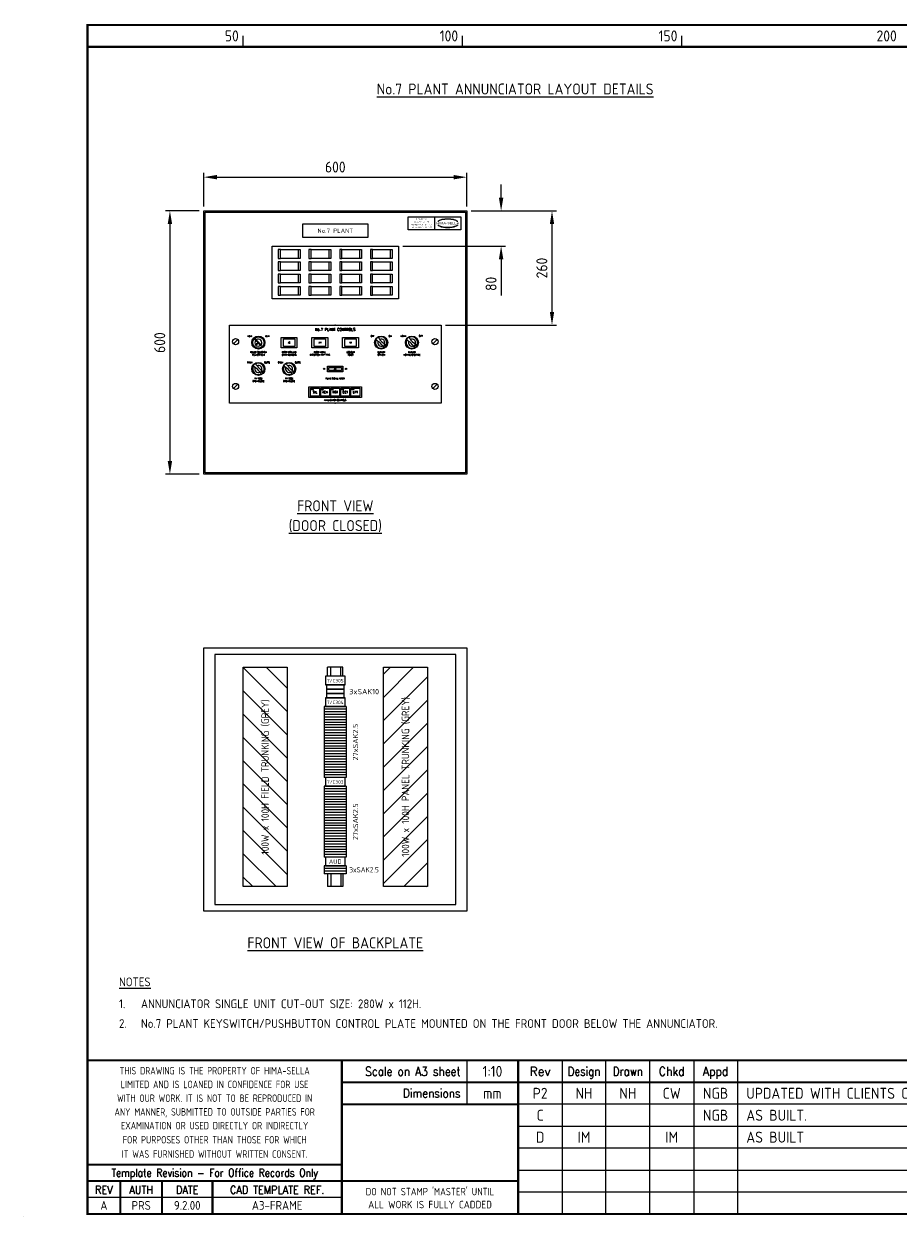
# Model space of a CAD drawing. Extents: x 0 to 4084, y 0 to 2754.
# Tile 1 of 2: x 0 to 1993, y 0 to 2718. Entities that reach past the tile are written whole.
import ezdxf
from ezdxf.enums import TextEntityAlignment as Align

# ---------------------------------------------------------------- set-up
doc = ezdxf.new("R2010")
doc.units = 0
doc.header["$LTSCALE"] = 5
doc.header["$MEASUREMENT"] = 0
doc.header["$PDSIZE"] = 1
doc.layers.get('0').update_dxf_attribs({"color": 41, "linetype": 'CONTINUOUS'})
doc.layers.get('DEFPOINTS').update_dxf_attribs({"linetype": 'CONTINUOUS'})
for name, color, linetype in [('00-DRG_FRAME', 12, 'CONTINUOUS'), ('01-DRAW', 7, 'CONTINUOUS'), ('02-TEXT', 2, 'CONTINUOUS'), ('03-DIM', 3, 'CONTINUOUS')]:
    doc.layers.add(name, color=color, linetype=linetype)
doc.styles.add('ARIAL', font='ARIAL.TTF', dxfattribs={"height": 2.5})
doc.styles.add('ISO', font='iso.shx')
doc.styles.add('ROMAND', font='ROMAND')
doc.styles.add('ROMANS', font='romans.shx')
doc.dimstyles.get("Standard").update_dxf_attribs({"dimscale": 10, "dimtxt": 2.5, "dimasz": 3, "dimexe": 2, "dimexo": 2, "dimgap": 1, "dimtad": 0, "dimtih": 1, "dimtoh": 1, "dimdec": 8, "dimzin": 0, "dimdsep": 46, "dimtxsty": 'ISO', "dimcen": 0.09, "dimclrt": 2, "dimadec": 0, "dimazin": 0, "dimtfac": 1, "dimtdec": 8, "dimtofl": 0, "dimtmove": 2, "dimatfit": 3, "dimfxl": 1, "dimtolj": 1, "dimtzin": 0, "dimarcsym": 0})

# ---------------------------------------------------------------- blocks, each defined once
blk = doc.blocks.new('A3-CONTRACT')
at = {"style": 'ISO'}
for tag, height, p in [('SCALE', 2.5, (130.45, 31.75)), ('DESIGNED', 2.5, (292, 31.75)), ('DIMS', 2.5, (130.45, 26.75)), ('DRAWN', 2.5, (292, 26.75)), ('CHECKED', 2.5, (292, 21.75)), ('APPD', 2.5, (292, 16.75)), ('DATE', 2.5, (292, 11.75)), ('CONTRACT', 5, (342, 3)), ('CAD-REF', 2.5, (282, 1.75))]:
    blk.add_attdef(tag, text='', height=height, dxfattribs=at).set_placement(p, align=Align.CENTER)
for tag, p in [('TITLE_2', (303.75, 16.75)), ('TITLE_3', (303.5, 11.75))]:
    blk.add_attdef(tag, p, '', height=2.5, dxfattribs=at)
blk = doc.blocks.new('A3-REV')
at = {"style": 'ISO'}
for tag, p in [('A', (117.7, 26.75)), ('DES', (127.7, 26.75)), ('DRN', (137.7, 26.75)), ('CHKD', (147.7, 26.75)), ('APPD', (157.7, 26.75)), ('DATE', (258, 26.75))]:
    blk.add_attdef(tag, text='', height=2.5, dxfattribs=at).set_placement(p, align=Align.CENTER)
blk.add_attdef('DESCRIPTION', (164.7, 26.75), '', height=2.5, dxfattribs=at)
blk = doc.blocks.new('4U')
for p, q in [((-241.3, 0), (241.3, 0)), ((-241.3, -177.8), (-241.3, 0)), ((241.3, 0), (241.3, -177.8)), ((-222.35025, -32.95026), (-232.24974, -42.84975)), ((232.24974, -32.95026), (222.35025, -42.84975)), ((-222.35025, -134.95025), (-232.24974, -144.84974)), ((232.24974, -134.95025), (222.35025, -144.84974)), ((241.3, -177.8), (-241.3, -177.8))]:
    blk.add_line(p, q)
for centre in [(-227.3, -37.9), (227.3, -37.9), (-227.3, -139.9), (227.3, -139.9)]:
    blk.add_circle(centre, 7)
for p in [(0, 0), (0, -177.8)]:
    blk.add_point(p)
blk = doc.blocks.new('*D12')
at = {"color": 0, "linetype": 'ByBlock'}
for p, q in [((410, 2301), (410, 2378)), ((440, 2368), (980, 2368)), ((1010, 2301), (1010, 2378))]:
    blk.add_line(p, q, dxfattribs=at)
for points in [[(440, 2373), (440, 2363), (410, 2368)], [(980, 2373), (980, 2363), (1010, 2368)]]:
    blk.add_solid(points, dxfattribs=at)
at = {"layer": 'DEFPOINTS', "color": 0, "linetype": 'ByBlock'}
for p in [(1010, 2368), (410, 2291), (1010, 2291)]:
    blk.add_point(p, dxfattribs=at)
at = {"color": 2, "linetype": 'ByBlock', "insert": (710, 2391.1), "char_height": 25, "attachment_point": 5, "style": 'ISO'}
blk.add_mtext('\\A1;600', dxfattribs=at)
blk = doc.blocks.new('*D13')
at = {"color": 0, "linetype": 'ByBlock'}
for p, q in [((400, 2291), (323, 2291)), ((333, 2261), (333, 1721)), ((400, 1691), (323, 1691))]:
    blk.add_line(p, q, dxfattribs=at)
for points in [[(328, 2261), (338, 2261), (333, 2291)], [(328, 1721), (338, 1721), (333, 1691)]]:
    blk.add_solid(points, dxfattribs=at)
at = {"layer": 'DEFPOINTS', "color": 0, "linetype": 'ByBlock'}
for p in [(410, 2291), (333, 1691), (410, 1691)]:
    blk.add_point(p, dxfattribs=at)
at = {"color": 2, "linetype": 'ByBlock', "insert": (309.9, 1991), "char_height": 25, "attachment_point": 5, "rotation": 90, "style": 'ISO'}
blk.add_mtext('\\A1;600', dxfattribs=at)
blk = doc.blocks.new('HSLOGO')
for centre, radius, start, end in [((-2.7, -3.7), 7.24, 106.05317, 133.5024), ((-2.43, -3.52), 7.3, 130.41903, 136.05701), ((-3.19, -2.43), 5.98, 122.24405, 131.61539), ((-3.55, -1.75), 5.21, 111.82056, 122.8668), ((-1.53, -5.83), 9.76, 107.59306, 113.94515), ((-0.2, -12.03), 15.94, 89.26982, 106.39112), ((-1.2, -7.01), 10.99, 96.01458, 107.32027), ((-0.01, -14.22), 18.28, 92.89168, 97.37336), ((-0.06, -11.66), 15.73, 89.78049, 93.17379), ((0.06, -11.66), 15.73, 86.82621, 90.21951), ((0.2, -12.03), 15.94, 73.60888, 90.73018), ((0.01, -14.22), 18.28, 82.62664, 87.10832), ((1.2, -7.01), 10.99, 72.67973, 83.98542), ((1.53, -5.83), 9.76, 66.05485, 72.40694), ((2.7, -3.7), 7.24, 46.4976, 73.94683), ((3.55, -1.75), 5.21, 57.1332, 68.17944), ((3.19, -2.43), 5.98, 48.38461, 57.75595), ((2.43, -3.52), 7.3, 43.94299, 49.58097), ((-2.7, 3.7), 7.24, 226.4976, 253.94683), ((-2.43, 3.52), 7.3, 223.94299, 229.58097), ((-3.19, 2.43), 5.98, 228.38461, 237.75595), ((-3.55, 1.75), 5.21, 237.1332, 248.17944), ((-1.53, 5.83), 9.76, 246.05485, 252.40694), ((-0.2, 12.03), 15.94, 253.60888, 270.73018), ((-1.2, 7.01), 10.99, 252.67973, 263.98542), ((-0.01, 14.22), 18.28, 262.62664, 267.10832), ((-0.06, 11.66), 15.73, 266.82621, 270.21951), ((0.2, 12.03), 15.94, 269.26982, 286.39112), ((0.06, 11.66), 15.73, 269.78049, 273.17379), ((0.01, 14.22), 18.28, 272.89168, 277.37336), ((1.2, 7.01), 10.99, 276.01458, 287.32027), ((1.53, 5.83), 9.76, 287.59306, 293.94515), ((2.7, 3.7), 7.24, 286.05317, 313.5024), ((3.55, 1.75), 5.21, 291.82056, 302.8668), ((3.19, 2.43), 5.98, 302.24405, 311.61539), ((2.43, 3.52), 7.3, 310.41903, 316.05701)]:
    blk.add_arc(centre, radius, start, end)
at = {"style": 'ARIAL', "width": 1.05}
blk.add_text('HIMA-SELLA', height=2, dxfattribs=at).set_placement((0, -0.9), align=Align.CENTER)
blk = doc.blocks.new('*D14')
at = {"color": 0, "linetype": 'ByBlock'}
for p, q in [((1088, 2321), (1088, 2351)), ((1020, 2291), (1098, 2291)), ((864, 2211), (1098, 2211)), ((1088, 2181), (1088, 2098.7))]:
    blk.add_line(p, q, dxfattribs=at)
for points in [[(1083, 2321), (1093, 2321), (1088, 2291)], [(1083, 2181), (1093, 2181), (1088, 2211)]]:
    blk.add_solid(points, dxfattribs=at)
at = {"layer": 'DEFPOINTS', "color": 0, "linetype": 'ByBlock'}
for p in [(1010, 2291), (854, 2211), (1088, 2211)]:
    blk.add_point(p, dxfattribs=at)
at = {"color": 2, "linetype": 'ByBlock', "insert": (1065.1, 2124.9), "char_height": 25, "attachment_point": 5, "rotation": 90, "style": 'ISO'}
blk.add_mtext('\\A1;80', dxfattribs=at)
blk = doc.blocks.new('*D15')
at = {"color": 0, "linetype": 'ByBlock'}
for p, q in [((1020, 2291), (1214, 2291)), ((1204, 2261), (1204, 2061)), ((961.3, 2031), (1214, 2031))]:
    blk.add_line(p, q, dxfattribs=at)
for points in [[(1199, 2261), (1209, 2261), (1204, 2291)], [(1199, 2061), (1209, 2061), (1204, 2031)]]:
    blk.add_solid(points, dxfattribs=at)
at = {"layer": 'DEFPOINTS', "color": 0, "linetype": 'ByBlock'}
for p in [(1010, 2291), (951.3, 2031), (1204, 2031)]:
    blk.add_point(p, dxfattribs=at)
at = {"color": 2, "linetype": 'ByBlock', "insert": (1180.9, 2161), "char_height": 25, "attachment_point": 5, "rotation": 90, "style": 'ISO'}
blk.add_mtext('\\A1;260', dxfattribs=at)
blk = doc.blocks.new('SAK2_5')
for p, q in [((25, 0), (-25, 0)), ((-25, 0), (-25, -6)), ((25, 0), (25, -6)), ((25, -6), (-25, -6))]:
    blk.add_line(p, q)

msp = doc.modelspace()

# ---------------------------------------------------------------- hatches: boundary and pattern name
at = {"layer": '03-DIM'}
h = msp.add_hatch(dxfattribs=at)
h.set_pattern_fill('ANSI31', color=256, scale=300, angle=90, style=0)
h.paths.add_polyline_path([(600, 1251), (500, 1251), (500, 751), (600, 751)])
h.paths.add_polyline_path([(564.75346921, 771.30811744), (564.75346921, 1230.69188256), (535.24653079, 1230.69188256), (535.24653079, 771.30811744)], flags=24)
h = msp.add_hatch(dxfattribs=at)
h.set_pattern_fill('ANSI31', color=256, scale=300, style=0)
h.set_pattern_definition([(45, (274, 2e-13), (-26.5165, 26.5165), [])])
h.paths.add_polyline_path([(920, 1251), (820, 1251), (820, 751), (920, 751)])
h.paths.add_polyline_path([(884.75346921, 764.69700633), (884.75346921, 1237.30299367), (855.24653079, 1237.30299367), (855.24653079, 764.69700633)], flags=24)

# ---------------------------------------------------------------- linework, layer by layer
at = {"layer": '00-DRG_FRAME'}
for p, q in [((500, 2665), (500, 2690)), ((1000, 2665), (1000, 2690)), ((1500, 2665), (1500, 2690)), ((1010.11513161, 355), (1010.11513161, 255)), ((1227, 355), (1227, 5)), ((1327, 5), (1327, 355)), ((1427, 5), (1427, 355)), ((1527, 355), (1527, 5)), ((1627, 355), (1627, 5)), ((3020, 255), (1127, 255)), ((1127, 205), (3020, 205)), ((3020, 155), (1127, 155)), ((1127, 105), (2650, 105)), ((3020, 55), (1127, 55)), ((725, 42.5), (145, 42.5)), ((0, 0), (0, 0.25))]:
    msp.add_line(p, q, dxfattribs=at)
at = {"layer": '00-DRG_FRAME', "const_width": 5}
msp.add_lwpolyline([(145, 5), (4045, 5), (4045, 2715), (145, 2715)], close=True, dxfattribs=at)
for points in [[(145, 2665), (4045, 2665)], [(4045, 355), (145, 355)], [(725, 5), (725, 355)], [(1127, 5), (1127, 355)], [(2650, 305), (725, 305)], [(1127, 255), (725, 255)], [(145, 117.5), (725, 117.5)], [(145, 80), (725, 80)], [(220, 5), (220, 80)], [(315, 5), (315, 80)], [(430, 5), (430, 80)], [(1127, 80), (725, 80)]]:
    msp.add_lwpolyline(points, dxfattribs=at)
at = {"layer": '01-DRAW'}
for p, q in [((525.54701755, 1998.73876888), (540.31744854, 1983.9683379)), ((526.96123112, 2000.15298245), (541.7316621, 1985.38255146)), ((727.5, 1251), (692.5, 1251)), ((692.5, 1230.5), (692.5, 1251)), ((700, 1230.5), (700, 1251)), ((722.5, 1230.5), (722.5, 1251)), ((727.5, 1230.5), (727.5, 1251)), ((692.5, 780.5), (692.5, 751)), ((700, 780.5), (700, 751)), ((722.5, 780.5), (722.5, 751)), ((727.5, 780.5), (727.5, 751)), ((727.5, 751), (692.5, 751))]:
    msp.add_line(p, q, dxfattribs=at)
at = {"layer": '01-DRAW', "color": 3}
for p, q in [((730, 1211), (690, 1211)), ((690, 1211), (690, 1201)), ((690, 1201), (730, 1201)), ((730, 1201), (690, 1201)), ((690, 1201), (690, 1191)), ((730, 1201), (730, 1211)), ((730, 1191), (730, 1201)), ((690, 1191), (690, 1181)), ((690, 1191), (730, 1191)), ((730, 1191), (690, 1191)), ((690, 1181), (730, 1181)), ((730, 1181), (730, 1191))]:
    msp.add_line(p, q, dxfattribs=at)
at = {"layer": '01-DRAW'}
for points in [[(1010, 1691), (410, 1691), (410, 2291), (1010, 2291)], [(413.5, 2288), (1006.5, 2288), (1006.5, 1694), (413.5, 1694)], [(635, 2231), (785, 2231), (785, 2261), (635, 2261)], [(996.5, 2248), (876.5, 2248), (876.5, 2278), (996.5, 2278)], [(566, 2091), (566, 2211), (854, 2211), (854, 2091)], [(585, 2183), (585, 2203), (625, 2203), (625, 2183)], [(655, 2183), (655, 2203), (695, 2203), (695, 2183)], [(725, 2183), (725, 2203), (765, 2203), (765, 2183)], [(795, 2183), (795, 2203), (835, 2203), (835, 2183)], [(585, 2155), (585, 2175), (625, 2175), (625, 2155)], [(655, 2155), (655, 2175), (695, 2175), (695, 2155)], [(725, 2155), (725, 2175), (765, 2175), (765, 2155)], [(795, 2155), (795, 2175), (835, 2175), (835, 2155)], [(585, 2127), (585, 2147), (625, 2147), (625, 2127)], [(655, 2127), (655, 2147), (695, 2147), (695, 2127)], [(725, 2127), (725, 2147), (765, 2147), (765, 2127)], [(795, 2127), (795, 2147), (835, 2147), (835, 2127)], [(585, 2099), (585, 2119), (625, 2119), (625, 2099)], [(655, 2099), (655, 2119), (695, 2119), (695, 2099)], [(725, 2099), (725, 2119), (765, 2119), (765, 2099)], [(795, 2099), (795, 2119), (835, 2119), (835, 2099)], [(586.7, 1979), (586.7, 2003), (622.7, 2003), (622.7, 1979)], [(592, 1982.25), (592, 1999.75), (617.4, 1999.75), (617.4, 1982.25)], [(656.7, 1979), (656.7, 2003), (692.7, 2003), (692.7, 1979)], [(662, 1982.25), (662, 1999.75), (687.4, 1999.75), (687.4, 1982.25)], [(726.7, 1979), (726.7, 2003), (762.7, 2003), (762.7, 1979)], [(732, 1982.25), (732, 1999.75), (757.4, 1999.75), (757.4, 1982.25)], [(692.2, 1924.5), (692.2, 1937.5), (727.2, 1937.5), (727.2, 1924.5)], [(695.2, 1927.5), (695.2, 1934.5), (724.2, 1934.5), (724.2, 1927.5)], [(649.7, 1866), (649.7, 1890), (769.7, 1890), (769.7, 1866)], [(673.7, 1887), (673.7, 1869), (653.7, 1869), (653.7, 1887), (673.7, 1887)], [(696.7, 1887), (696.7, 1869), (676.7, 1869), (676.7, 1887), (696.7, 1887)], [(719.7, 1887), (719.7, 1869), (699.7, 1869), (699.7, 1887), (719.7, 1887)], [(742.7, 1887), (742.7, 1869), (722.7, 1869), (722.7, 1887), (742.7, 1887)], [(765.7, 1887), (765.7, 1869), (745.7, 1869), (745.7, 1887), (765.7, 1887)], [(1010, 695), (410, 695), (410, 1295), (1010, 1295)], [(984.5, 710), (984.5, 1280), (435.5, 1280), (435.5, 710)], [(500, 751), (500, 1251), (600, 1251), (600, 751)], [(820, 751), (820, 1251), (920, 1251), (920, 751)], [(732.25, 1230.5), (687.75, 1230.5), (687.75, 1211), (732.25, 1211)], [(732.25, 1181), (687.75, 1181), (687.75, 1161.5), (732.25, 1161.5)], [(732.25, 999.5), (687.75, 999.5), (687.75, 980), (732.25, 980)], [(732.25, 818), (687.75, 818), (687.75, 798.5), (732.25, 798.5)]]:
    msp.add_lwpolyline(points, close=True, dxfattribs=at)
for centre, radius in [((534.7, 1991), 15), ((534.7, 1991), 13), ((814.7, 1991), 15), ((884.7, 1991), 15), ((534.7, 1931), 15), ((604.7, 1931), 15), ((684.7, 1931), 1.5), ((734.7, 1931), 1.5)]:
    msp.add_circle(centre, radius, dxfattribs=at)
for centre, radius, start, end in [((532.57867966, 1993.12132034), 9, 128.6206297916, 141.3793702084), ((534.7, 1991), 8, 142.1807557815, 307.8192442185), ((534.7, 1991), 8, 322.1807557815, 127.8192442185), ((534.7, 1991), 9, 308.6206297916, 321.3793702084), ((814.7, 1991), 13, 152.8778295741, 299.5579555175), ((814.7, 1991), 14, 118.5329451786, 152.6849473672), ((776.02399569, 1950.64381587), 53.63583041, 31.7218415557, 60.7139435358), ((814.7, 1991), 8, 156.6115687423, 295.8242163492), ((854.22502313, 2030.52502313), 53.63583041, 210.5039490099, 239.4960509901), ((814.7, 1991), 13, 331.6599370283, 118.3400629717), ((814.7, 1991), 8, 335.3936761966, 114.6063238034), ((814.7, 1991), 14, 299.7508377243, 331.4670548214), ((884.7, 1991), 13, 152.8778295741, 299.5579555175), ((884.7, 1991), 14, 118.5329451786, 152.6849473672), ((846.02399569, 1950.64381587), 53.63583041, 31.7218415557, 60.7139435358), ((884.7, 1991), 8, 156.6115687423, 295.8242163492), ((924.22502313, 2030.52502313), 53.63583041, 210.5039490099, 239.4960509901), ((884.7, 1991), 13, 331.6599370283, 118.3400629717), ((884.7, 1991), 8, 335.3936761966, 114.6063238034), ((884.7, 1991), 14, 299.7508377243, 331.4670548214), ((534.7, 1931), 13, 152.8778295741, 299.5579555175), ((534.7, 1931), 14, 118.5329451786, 152.6849473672), ((496.02399569, 1890.64381587), 53.63583041, 31.7218415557, 60.7139435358), ((534.7, 1931), 8, 156.6115687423, 295.8242163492), ((574.22502313, 1970.52502313), 53.63583041, 210.5039490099, 239.4960509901), ((534.7, 1931), 13, 331.6599370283, 118.3400629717), ((534.7, 1931), 8, 335.3936761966, 114.6063238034), ((604.7, 1931), 13, 152.8778295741, 299.5579555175), ((604.7, 1931), 14, 118.5329451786, 152.6849473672), ((566.02399569, 1890.64381587), 53.63583041, 31.7218415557, 60.7139435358), ((604.7, 1931), 8, 156.6115687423, 295.8242163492), ((644.22502313, 1970.52502313), 53.63583041, 210.5039490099, 239.4960509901), ((604.7, 1931), 13, 331.6599370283, 118.3400629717), ((604.7, 1931), 8, 335.3936761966, 114.6063238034), ((534.7, 1931), 14, 299.7508377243, 331.4670548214), ((604.7, 1931), 14, 299.7508377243, 331.4670548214)]:
    msp.add_arc(centre, radius, start, end, dxfattribs=at)
at = {"layer": '03-DIM'}
msp.add_line((936.5, 2275.58421076), (936.5, 2250.41578924), dxfattribs=at)
for points in [[(585, 2203), (580, 2203), (580, 2183), (585, 2183)], [(625, 2203), (630, 2203), (630, 2183), (625, 2183)], [(655, 2203), (650, 2203), (650, 2183), (655, 2183)], [(695, 2203), (700, 2203), (700, 2183), (695, 2183)], [(725, 2203), (720, 2203), (720, 2183), (725, 2183)], [(765, 2203), (770, 2203), (770, 2183), (765, 2183)], [(795, 2203), (790, 2203), (790, 2183), (795, 2183)], [(835, 2203), (840, 2203), (840, 2183), (835, 2183)], [(585, 2175), (580, 2175), (580, 2155), (585, 2155)], [(625, 2175), (630, 2175), (630, 2155), (625, 2155)], [(655, 2175), (650, 2175), (650, 2155), (655, 2155)], [(695, 2175), (700, 2175), (700, 2155), (695, 2155)], [(725, 2175), (720, 2175), (720, 2155), (725, 2155)], [(765, 2175), (770, 2175), (770, 2155), (765, 2155)], [(795, 2175), (790, 2175), (790, 2155), (795, 2155)], [(835, 2175), (840, 2175), (840, 2155), (835, 2155)], [(585, 2147), (580, 2147), (580, 2127), (585, 2127)], [(625, 2147), (630, 2147), (630, 2127), (625, 2127)], [(655, 2147), (650, 2147), (650, 2127), (655, 2127)], [(695, 2147), (700, 2147), (700, 2127), (695, 2127)], [(725, 2147), (720, 2147), (720, 2127), (725, 2127)], [(765, 2147), (770, 2147), (770, 2127), (765, 2127)], [(795, 2147), (790, 2147), (790, 2127), (795, 2127)], [(835, 2147), (840, 2147), (840, 2127), (835, 2127)], [(585, 2119), (580, 2119), (580, 2099), (585, 2099)], [(625, 2119), (630, 2119), (630, 2099), (625, 2099)], [(655, 2119), (650, 2119), (650, 2099), (655, 2099)], [(695, 2119), (700, 2119), (700, 2099), (695, 2099)], [(725, 2119), (720, 2119), (720, 2099), (725, 2099)], [(765, 2119), (770, 2119), (770, 2099), (765, 2099)], [(795, 2119), (790, 2119), (790, 2099), (795, 2099)], [(835, 2119), (840, 2119), (840, 2099), (835, 2099)]]:
    msp.add_lwpolyline(points, dxfattribs=at)
for p in [(653.7, 1869), (676.7, 1869), (699.7, 1869), (722.7, 1869), (745.7, 1869)]:
    msp.add_point(p, dxfattribs=at)

# ---------------------------------------------------------------- block references
ref = msp.add_blockref('A3-CONTRACT', (0, 0), dxfattribs=dict(xscale=9.999999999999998, yscale=9.999999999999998, zscale=9.999999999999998))
ref.add_attrib('SCALE', '1:10', dxfattribs={"height": 25, "style": 'ISO'}).set_placement((1068.25, 317.5), align=Align.CENTER)
ref.add_attrib('DIMS', 'mm', dxfattribs={"height": 25, "style": 'ISO'}).set_placement((1068.25, 267.5), align=Align.CENTER)
ref.add_attrib('DESIGNED', 'NH', dxfattribs={"height": 25, "style": 'ISO'}).set_placement((2920, 317.5), align=Align.CENTER)
ref.add_attrib('DRAWN', 'NH', dxfattribs={"height": 25, "style": 'ISO'}).set_placement((2920, 267.5), align=Align.CENTER)
ref.add_attrib('CHECKED', 'CW', dxfattribs={"height": 25, "style": 'ISO'}).set_placement((2920, 217.5), align=Align.CENTER)
ref.add_attrib('APPD', 'NGB', dxfattribs={"height": 25, "style": 'ISO'}).set_placement((2920, 167.5), align=Align.CENTER)
ref.add_attrib('DATE', '23.03.00', dxfattribs={"height": 25, "style": 'ISO'}).set_placement((2920, 117.5), align=Align.CENTER)
ref.add_attrib('CADREF', '10265-P3-027#NH01', dxfattribs={"height": 25, "style": 'ISO'}).set_placement((2835, 17.5), align=Align.CENTER)
ref.add_attrib('TITLE_2', 'ICI SYNETIX ESD SYSTEM - No.3 AND No.7 PLANTS', (3037.5, 167.5), dxfattribs={"height": 25, "style": 'ISO'})
ref.add_attrib('TITLE_3', 'FISHER-ROSEMOUNT - P.O. No. 99003994', (3037.5, 117.5), dxfattribs={"height": 25, "style": 'ISO'})
ref.add_attrib('CONTRACT', 'C10265H/P3', dxfattribs={"height": 50, "style": 'ISO'}).set_placement((3420, 30), align=Align.CENTER)
ref = msp.add_blockref('A3-REV', (0, 0), dxfattribs=dict(xscale=10, yscale=10, zscale=10))
ref.add_attrib('A', 'P2', dxfattribs={"height": 25, "style": 'ISO'}).set_placement((1177, 267.5), align=Align.CENTER)
ref.add_attrib('DES', 'NH', dxfattribs={"height": 25, "style": 'ISO'}).set_placement((1277, 267.5), align=Align.CENTER)
ref.add_attrib('DRN', 'NH', dxfattribs={"height": 25, "style": 'ISO'}).set_placement((1377, 267.5), align=Align.CENTER)
ref.add_attrib('CHKD', 'CW', dxfattribs={"height": 25, "style": 'ISO'}).set_placement((1477, 267.5), align=Align.CENTER)
ref.add_attrib('APPD', 'NGB', dxfattribs={"height": 25, "style": 'ISO'}).set_placement((1577, 267.5), align=Align.CENTER)
ref.add_attrib('DESCRIPTION', 'UPDATED WITH CLIENTS COMMENTS.', (1647, 267.5), dxfattribs={"height": 25, "style": 'ISO'})
ref.add_attrib('DATE', '27.04.00', dxfattribs={"height": 25, "style": 'ISO'}).set_placement((2575, 267.5), align=Align.CENTER)
ref = msp.add_blockref('A3-REV', (0, -50), dxfattribs=dict(xscale=10, yscale=10, zscale=10))
ref.add_attrib('A', 'C', dxfattribs={"height": 25, "style": 'ISO'}).set_placement((1177, 217.5), align=Align.CENTER)
ref.add_attrib('APPD', 'NGB', dxfattribs={"height": 25, "style": 'ISO'}).set_placement((1577, 217.5), align=Align.CENTER)
ref.add_attrib('DESCRIPTION', 'AS BUILT.', (1647, 217.5), dxfattribs={"height": 25, "style": 'ISO'})
ref.add_attrib('DATE', '06.06.00', dxfattribs={"height": 25, "style": 'ISO'}).set_placement((2575, 217.5), align=Align.CENTER)
ref = msp.add_blockref('A3-REV', (0, -100), dxfattribs=dict(xscale=10, yscale=10, zscale=10))
ref.add_attrib('A', 'D', dxfattribs={"height": 25, "style": 'ISO'}).set_placement((1177, 167.5), align=Align.CENTER)
ref.add_attrib('DES', 'IM', dxfattribs={"height": 25, "style": 'ISO'}).set_placement((1277, 167.5), align=Align.CENTER)
ref.add_attrib('CHKD', 'IM', dxfattribs={"height": 25, "style": 'ISO'}).set_placement((1477, 167.5), align=Align.CENTER)
ref.add_attrib('DESCRIPTION', 'AS BUILT', (1647, 167.5), dxfattribs={"height": 25, "style": 'ISO'})
ref.add_attrib('DATE', '11.08.11', dxfattribs={"height": 25, "style": 'ISO'}).set_placement((2575, 167.5), align=Align.CENTER)
at = {"layer": '01-DRAW'}
msp.add_blockref('4U', (710, 2031), dxfattribs=at)
at = {"layer": '03-DIM', "xscale": 2.970464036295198, "yscale": 2.357589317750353, "zscale": 2.970464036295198}
msp.add_blockref('HSLOGO', (966.5, 2263), dxfattribs=at)
at = {"layer": '03-DIM'}
for p in [(710, 1161.5), (710, 1155.5), (710, 1149.5), (710, 1143.5), (710, 1137.5), (710, 1131.5), (710, 1125.5), (710, 1119.5), (710, 1113.5), (710, 1107.5), (710, 1101.5), (710, 1095.5), (710, 1089.5), (710, 1083.5), (710, 1077.5), (710, 1071.5), (710, 1065.5), (710, 1059.5), (710, 1053.5), (710, 1047.5), (710, 1041.5), (710, 1035.5), (710, 1029.5), (710, 1023.5), (710, 1017.5), (710, 1011.5), (710, 1005.5), (710, 980), (710, 974), (710, 968), (710, 962), (710, 956), (710, 950), (710, 944), (710, 938), (710, 932), (710, 926), (710, 920), (710, 914), (710, 908), (710, 902), (710, 896), (710, 890), (710, 884), (710, 878), (710, 872), (710, 866), (710, 860), (710, 854), (710, 848), (710, 842), (710, 836), (710, 830), (710, 824), (710, 798.5), (710, 792.5), (710, 786.5)]:
    msp.add_blockref('SAK2_5', p, dxfattribs=at)

# ---------------------------------------------------------------- texts
at = {"layer": '00-DRG_FRAME', "style": 'ISO'}
for s, p in [('50', (490, 2677.5)), ('100', (990, 2677.5)), ('150', (1490, 2677.5)), ('200', (1990, 2677.5))]:
    msp.add_text(s, height=25, dxfattribs=at).set_placement(p, align=Align.RIGHT)
at = {"layer": '00-DRG_FRAME', "color": 3, "style": 'ISO'}
for s, width, p in [('THIS DRAWING IS THE PROPERTY OF HIMA-SELLA', 0.9, (435, 331.44340546)), ("DO NOT STAMP 'MASTER' UNTIL", 0.95, (926, 57.69340546))]:
    msp.add_text(s, height=17, dxfattribs=dict(at, width=width)).set_placement(p, align=Align.MIDDLE)
at = {"layer": '00-DRG_FRAME', "color": 4, "style": 'ROMAND', "width": 0.87}
for s, p in [('Scale on A3 sheet', (995.39455042, 319.96475906)), ('Dimensions', (995.39455042, 270.06945068))]:
    msp.add_text(s, height=20, dxfattribs=at).set_placement(p, align=Align.RIGHT)
at = {"layer": '00-DRG_FRAME', "color": 4, "style": 'ROMAND'}
msp.add_text('Rev', height=20, dxfattribs=at).set_placement((1177, 320), align=Align.CENTER)
for s, width, p in [('Design', 0.85, (1277, 320)), ('Drawn', 0.85, (1377, 320)), ('Chkd', 0.9, (1477, 320)), ('Appd', 0.9, (1577, 320))]:
    msp.add_text(s, height=20, dxfattribs=dict(at, width=width)).set_placement(p, align=Align.CENTER)
at = {"layer": '00-DRG_FRAME', "color": 3, "style": 'ISO'}
for s, width, p in [('LIMITED AND IS LOANED IN CONFIDENCE FOR USE', 0.9, (435, 300.19340546)), ('WITH OUR WORK. IT IS NOT TO BE REPRODUCED IN', 0.87, (435, 268.87893468)), ('ANY MANNER, SUBMITTED TO OUTSIDE PARTIES FOR', 0.87, (435, 237.62893468)), ('EXAMINATION OR USED DIRECTLY OR INDIRECTLY', 0.9, (435, 206.37893468)), ('FOR PURPOSES OTHER THAN THOSE FOR WHICH', 0.9, (435, 174.05432478)), ('IT WAS FURNISHED WITHOUT WRITTEN CONSENT.', 0.9, (435, 141.55432478))]:
    msp.add_text(s, height=17, dxfattribs=dict(at, width=width)).set_placement(p, align=Align.MIDDLE_CENTER)
at = {"layer": '00-DRG_FRAME', "color": 4, "style": 'ROMAND'}
for s, width, p in [('Template Revision - For Office Records Only', 0.85, (435, 96.25)), ('REV', 0.9, (182.5, 60)), ('AUTH', 0.9, (267.5, 60)), ('DATE', 0.9, (372.5, 60)), ('CAD TEMPLATE REF.', 0.9, (577.5, 60))]:
    msp.add_text(s, height=18, dxfattribs=dict(at, width=width)).set_placement(p, align=Align.MIDDLE)
at = {"layer": '00-DRG_FRAME', "color": 41, "style": 'ISO'}
for s, p in [('A', (182.5, 14.5)), ('PRS', (267.5, 14.5)), ('9.2.00', (372.5, 14.5)), ('A3-FRAME', (577.5, 14.5))]:
    msp.add_text(s, height=20, dxfattribs=at).set_placement(p, align=Align.CENTER)
at = {"layer": '00-DRG_FRAME', "color": 3, "style": 'ISO'}
msp.add_text('ALL WORK IS FULLY CADDED', height=17, dxfattribs=at).set_placement((926, 26.44340546), align=Align.MIDDLE_CENTER)
at = {"layer": '02-TEXT'}
for s, height, style, p in [('%%UNo.7 PLANT ANNUNCIATOR LAYOUT DETAILS', 25, 'ISO', (1120, 2569)), ('No.7 PLANT', 10, 'ISO', (710, 2246)), ('No.7 PLANT CONTROLS', 6, 'ROMANS', (709.7, 2021)), ('No.3', 3, 'ROMANS', (514.7, 2006)), ('No.4', 3, 'ROMANS', (554.7, 2006)), ('OFF', 3, 'ROMANS', (794.7, 2006)), ('ON', 3, 'ROMANS', (834.7, 2006)), ('NORM', 3, 'ROMANS', (864.7, 2006)), ('O/R', 3, 'ROMANS', (904.7, 2006)), ('PELLET SELECTION', 3, 'ROMANS', (534.7, 1969)), ('No.3 OR No.4', 3, 'ROMANS', (534.7, 1963)), ('CHAIN SENSORS', 3, 'ROMANS', (604.7, 1963)), ('RESET RSD AND', 3, 'ROMANS', (604.7, 1969)), ('DISTORTION TRIP 7T15', 3, 'ROMANS', (674.7, 1963)), ('RESET METAL', 3, 'ROMANS', (674.7, 1969)), ('LOCKOUT', 3, 'ROMANS', (744.7, 1969)), ('RESET', 3, 'ROMANS', (744.7, 1963)), ('BURNER', 3, 'ROMANS', (814.7, 1969)), ('OFF/ON', 3, 'ROMANS', (814.7, 1963)), ('NORMAL/OVERRIDE', 3, 'ROMANS', (884.7, 1963)), ('BURNER', 3, 'ROMANS', (884.7, 1969)), ('OPEN', 3, 'ROMANS', (514.7, 1946)), ('CLOSE', 3, 'ROMANS', (554.7, 1946)), ('OPEN', 3, 'ROMANS', (584.7, 1946)), ('CLOSE', 3, 'ROMANS', (624.7, 1946)), ('OPEN/CLOSE', 3, 'ROMANS', (534.7, 1903)), ('FV 7002', 3, 'ROMANS', (534.7, 1909)), ('OPEN/CLOSE', 3, 'ROMANS', (604.7, 1903)), ('FV 7003', 3, 'ROMANS', (604.7, 1909)), ('FLAME SIGNAL METER', 3, 'ROMANS', (709.7, 1909)), ('SIL', 5, 'ROMANS', (663.7, 1878)), ('ACK', 5, 'ROMANS', (686.7, 1878)), ('RST', 5, 'ROMANS', (709.7, 1878)), ('CCT', 5, 'ROMANS', (732.7, 1878)), ('LPT', 5, 'ROMANS', (755.7, 1878)), ('ANNUNCIATOR CONTROLS', 3, 'ROMANS', (709.7, 1860)), ('%%UFRONT VIEW', 25, 'ISO', (710, 1619)), ('%%U(DOOR CLOSED)', 25, 'ISO', (710, 1574)), ('%%UFRONT VIEW OF BACKPLATE', 25, 'ISO', (710, 623))]:
    msp.add_text(s, height=height, dxfattribs=dict(at, style=style)).set_placement(p, align=Align.MIDDLE)
at = {"layer": '02-TEXT', "color": 3, "style": 'ROMANS'}
for s, height, p in [('AF', 3, (531.7, 1988)), ('AG', 3, (604.7, 1991)), ('AH', 3, (674.7, 1991)), ('AJ', 3, (744.7, 1991)), ('AL', 2.5, (822.2, 1984)), ('AM', 2.5, (892.2, 1984)), ('AK', 3, (709.7, 1931)), ('AN', 2.5, (542.2, 1924)), ('AP', 2.5, (612.2, 1924))]:
    msp.add_text(s, height=height, dxfattribs=at).set_placement(p, align=Align.MIDDLE)
for s, p in [('AR', (655.2, 1884.25)), ('AS', (678.2, 1884.25)), ('AT', (701.2, 1884.25)), ('AV', (724.2, 1884.25)), ('AW', (747.2, 1884.25))]:
    msp.add_text(s, height=3, dxfattribs=at).set_placement(p, align=Align.MIDDLE_LEFT)
at = {"layer": '02-TEXT', "style": 'ISO'}
for s, p in [('100W x 100H FIELD TRUNKING (GREY)', (550, 1001)), ('100W x 100H PANEL TRUNKING (GREY)', (870, 1001))]:
    msp.add_text(s, height=17, rotation=90, dxfattribs=at).set_placement(p, align=Align.MIDDLE)
for s, p in [('%%UNOTES', (217, 534)), ('1.', (217, 484)), ('ANNUNCIATOR SINGLE UNIT CUT-OUT SIZE: 280W x 112H.', (267, 484)), ('2.', (217, 439)), ('No.7 PLANT KEYSWITCH/PUSHBUTTON CONTROL PLATE MOUNTED ON THE FRONT DOOR BELOW THE ANNUNCIATOR.', (267, 439))]:
    msp.add_text(s, height=20, dxfattribs=at).set_placement(p, align=Align.MIDDLE_LEFT)
at = {"layer": '03-DIM', "style": 'ISO'}
for s, p in [('Stockport U.K. SK1 3Jn', (906.5, 2258.23179242)), ('Tel +44(0)161 429 4500', (906.5, 2252.23179242)), ('HIMA-SELLA LTD', (906.5, 2264.23179242)), ('Supplied by:', (906.5, 2271.23179242))]:
    msp.add_text(s, height=3, dxfattribs=at).set_placement(p, align=Align.CENTER)
for s, height, p in [('7/C305', 8, (710, 1220.5)), ('7/C304', 8, (710, 1171)), ('7/C303', 8, (710, 989.5)), ('AUD', 10, (710, 808))]:
    msp.add_text(s, height=height, dxfattribs=at).set_placement(p, align=Align.MIDDLE)
msp.add_text('3xSAK10', height=12, dxfattribs=at).set_placement((742, 1195.5), align=Align.MIDDLE_LEFT)
for p in [(756, 1080.5), (756, 899)]:
    msp.add_text('27xSAK2.5', height=12, rotation=90, dxfattribs=at).set_placement(p, align=Align.MIDDLE)
at = {"layer": '03-DIM', "style": 'ISO', "width": 0.9}
msp.add_text('3xSAK2.5', height=12, dxfattribs=at).set_placement((742, 789.5), align=Align.MIDDLE_LEFT)
at = {"layer": '03-DIM', "color": 2, "char_height": 25, "attachment_point": 6, "style": 'ISO'}
for insert in [(573, 605), (571, 567.96443515), (571, 441)]:
    msp.add_mtext('\\A1;', dxfattribs=dict(at, insert=insert))

# ---------------------------------------------------------------- dimensions: what is measured, and where the dimension line sits
at = {"layer": '03-DIM'}
dim = msp.add_linear_dim(base=(1010, 2368), p1=(410, 2291), p2=(1010, 2291), text='600', dimstyle='STANDARD', override={"dimexe": 1, "dimexo": 1, "dimtad": 1, "dimtih": 0, "dimtoh": 0}, dxfattribs=at)
dim.commit()
dim.dimension.update_dxf_attribs({"geometry": '*D12', "text_midpoint": (710, 2391.13976378)})
for base, p1, p2, text, override, picture, middle in [((1088, 2211), (1010, 2291), (854, 2211), '80', {"dimexe": 1, "dimexo": 1, "dimtad": 1, "dimtih": 0, "dimtoh": 0, "dimtmove": 0, "dimatfit": 0}, '*D14', (1065.06852754, 2124.86474537)), ((333, 1691), (410, 2291), (410, 1691), '600', {"dimscale": 1, "dimtxt": 25, "dimasz": 30, "dimexe": 10, "dimexo": 10, "dimgap": 10, "dimtad": 1, "dimtih": 0, "dimtoh": 0, "dimtmove": 0, "dimatfit": 0}, '*D13', (309.86023622, 1991)), ((1204, 2031), (1010, 2291), (951.3, 2031), '260', {"dimscale": 1, "dimtxt": 25, "dimasz": 30, "dimexe": 10, "dimexo": 10, "dimgap": 10, "dimtad": 1, "dimtih": 0, "dimtoh": 0, "dimtmove": 0, "dimatfit": 0}, '*D15', (1180.86023622, 2161))]:
    dim = msp.add_linear_dim(base=base, p1=p1, p2=p2, angle=90, text=text, dimstyle='STANDARD', override=override, dxfattribs=at)
    dim.commit()
    dim.dimension.update_dxf_attribs({"geometry": picture, "text_midpoint": middle})

doc.saveas('drawing.dxf')
